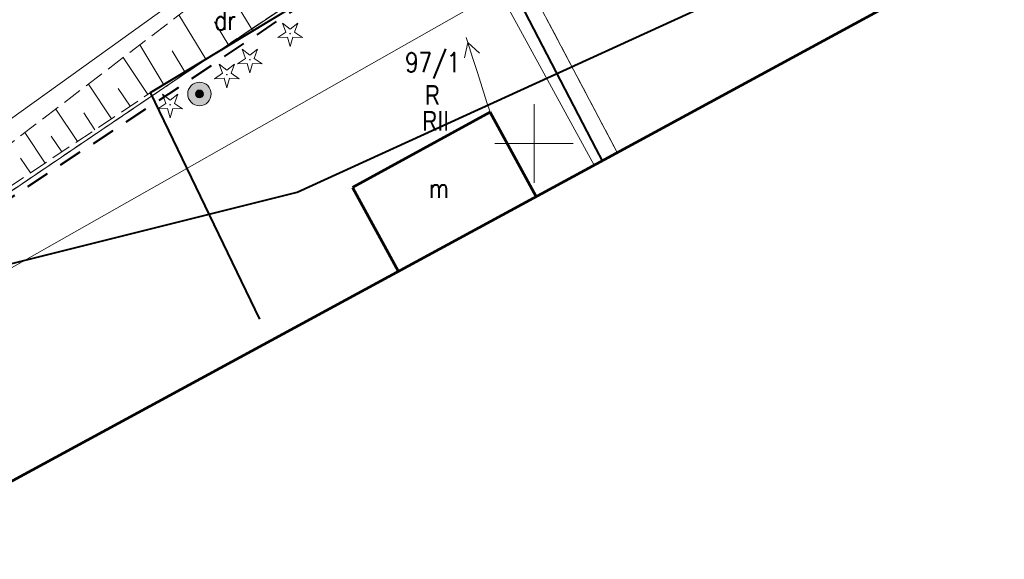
# Model space of a CAD drawing. Header units: metres. Extents: x 7437415 to 7437762, y 5556624 to 5556902.
# Tile 7 of 41: x 7437517 to 7437580, y 5556624 to 5556658. Entities that reach past the tile are written whole.
import ezdxf
from ezdxf.enums import TextEntityAlignment as Align

# ---------------------------------------------------------------- set-up
doc = ezdxf.new("R2010")
doc.units = ezdxf.units.M
doc.header["$MEASUREMENT"] = 0
for name, pattern in [('BUBZ01-500', [1.75, 1.25, -0.5]), ('EGBK02-500', [2, 1.5, -0.5]), ('EGBO02-500', [2.5, 1.5, -1]), ('EGBU01-500', [1, 0.5, -0.5])]:
    doc.linetypes.add(name, pattern=pattern)
doc.layers.get('0').update_dxf_attribs({"color": 250, "lineweight": 5})
for name, color, linetype, lineweight in [('203-Punkt załamania granicy działki nie stabilizowany', 7, 'Continuous', 5), ('BUBZ01', 250, 'Continuous', 5), ('BUBZ01_1', 250, 'Continuous', 5), ('EGBB01', 250, 'Continuous', 5), ('EGBD03', 250, 'Continuous', 5), ('EGBK02', 250, 'Continuous', 5), ('EGBO02', 250, 'Continuous', 5), ('EGBP04_03', 250, 'Continuous', 5), ('EGBU01', 250, 'Continuous', 5), ('KTOK05_01', 250, 'Continuous', 5), ('MPZP', 250, 'Continuous', 5), ('OBOP01_01', 250, 'Continuous', 5), ('przewód elektroenergetyczny niskiego napięcia (linia) - symbol', 7, 'Continuous', 5), ('SUPG_01', 250, 'Continuous', 5), ('SUUS13', 250, 'Continuous', 5), ('Warstwa 1', 250, 'Continuous', 5), ('Warstwa 3', 250, 'Continuous', 5)]:
    doc.layers.add(name, color=color, linetype=linetype, lineweight=lineweight)
doc.styles.get("Standard").update_dxf_attribs({"font": 'txt.shx', "width": 0.75})
doc.linetypes.add('KTOK05_01-500', pattern='A,3.75,[13,dgnlstyle-rozp_2015.shx,S=0.002778,R=0,X=0,Y=0],3.75', length=7.5)

# ---------------------------------------------------------------- blocks, each defined once
blk = doc.blocks.new('PE04')
at = {"color": 0, "linetype": 'Continuous', "lineweight": 13, "ltscale": 10}
for p, q in [((6.5, 0), (0, 0)), ((6.5, 0), (16.5, 0)), ((16.5, 0), (26.5, 0)), ((26.5, 0), (36.5, 0)), ((36.5, 0), (46.5, 0)), ((46.5, 0), (37.84, 5)), ((46.5, 0), (37.84, -5)), ((46.5, 0), (50, 0))]:
    blk.add_line(p, q, dxfattribs=at)
blk = doc.blocks.new('203')
at = {"layer": '203-Punkt załamania granicy działki nie stabilizowany', "linetype": 'Continuous', "lineweight": 13}
h = blk.add_hatch(color=96, dxfattribs=at)
edge = h.paths.add_edge_path()
edge.add_arc((0, 0), 0.45, 0, 360)
blk = doc.blocks.new('SUUS13')
at = {"layer": 'SUUS13', "linetype": 'Continuous', "lineweight": 13}
h = blk.add_hatch(color=8, dxfattribs=at)
edge = h.paths.add_edge_path()
edge.add_arc((0, 0), 0.75, 0, 360)
h = blk.add_hatch(color=8, dxfattribs=at)
edge = h.paths.add_edge_path()
edge.add_arc((0, 0), 0.25, 0, 360)
at = {"layer": 'SUUS13', "color": 250, "linetype": 'Continuous', "lineweight": 13}
for radius in [0.75, 0.25]:
    blk.add_circle((0, 0), radius, dxfattribs=at)
blk = doc.blocks.new('OBOP01_01')
at = {"layer": 'OBOP01_01', "linetype": 'Continuous', "lineweight": 13}
h = blk.add_hatch(color=96, dxfattribs=at)
edge = h.paths.add_edge_path()
edge.add_arc((0, 0), 0.05, 0, 360)
at = {"layer": 'OBOP01_01', "color": 96, "linetype": 'Continuous', "lineweight": 13, "flags": 128}
blk.add_lwpolyline([(0, -0.829), (-0.167, -0.23), (-0.788, -0.256), (-0.271, 0.088), (-0.487, 0.671), (0, 0.285), (0.487, 0.671), (0.271, 0.088), (0.788, -0.256), (0.167, -0.23), (0, -0.829)], close=True, dxfattribs=at)

msp = doc.modelspace()

# ---------------------------------------------------------------- linework, layer by layer
at = {"layer": 'BUBZ01', "color": 7, "linetype": 'BUBZ01-500', "lineweight": 13}
msp.add_line((7437509.175, 5556642.284), (7437525.588, 5556653.243), dxfattribs=at)
at = {"layer": 'BUBZ01', "color": 7, "linetype": 'BUBZ01-500', "lineweight": 13, "flags": 128}
msp.add_lwpolyline([(7437528.72, 5556672.47), (7437531.377, 5556661.223), (7437508.495, 5556643.769)], dxfattribs=at)
at = {"layer": 'BUBZ01_1', "color": 7, "linetype": 'Continuous', "lineweight": 13}
for p, q in [((7437530.191, 5556660.318), (7437532.092, 5556657.172)), ((7437527.391, 5556658.183), (7437529.095, 5556655.362)), ((7437529.662, 5556657.738), (7437530.562, 5556656.248)), ((7437524.889, 5556656.274), (7437526.417, 5556653.744)), ((7437526.948, 5556655.891), (7437527.756, 5556654.553)), ((7437523.833, 5556655.468), (7437525.402, 5556653.119)), ((7437521.628, 5556653.787), (7437523.1, 5556651.582)), ((7437523.521, 5556653.511), (7437524.282, 5556652.371)), ((7437519.542, 5556652.196), (7437520.923, 5556650.128)), ((7437521.329, 5556651.945), (7437522.043, 5556650.876)), ((7437517.576, 5556650.696), (7437518.87, 5556648.758)), ((7437519.258, 5556650.466), (7437519.928, 5556649.464)), ((7437517.31, 5556649.074), (7437517.937, 5556648.135))]:
    msp.add_line(p, q, dxfattribs=at)
at = {"layer": 'EGBB01', "color": 7, "linetype": 'Continuous', "lineweight": 53, "flags": 128}
for points in [[(7437547.2, 5556651.99), (7437538.44, 5556647.2)], [(7437550.127, 5556646.629), (7437547.2, 5556651.99)], [(7437538.44, 5556647.2), (7437541.354, 5556641.873)]]:
    msp.add_lwpolyline(points, dxfattribs=at)
at = {"layer": 'EGBD03', "color": 96, "linetype": 'Continuous', "lineweight": 13, "flags": 128}
for points in [[(7437546.14, 5556666.76), (7437555.292, 5556649.43)], [(7437507.829, 5556645.222), (7437533.16, 5556663.41)], [(7437527.09, 5556653.99), (7437535.25, 5556659.46)], [(7437513.31, 5556644.68), (7437527.09, 5556653.99)]]:
    msp.add_lwpolyline(points, dxfattribs=at)
at = {"layer": 'EGBK02', "color": 96, "linetype": 'EGBK02-500', "lineweight": 13, "flags": 128}
msp.add_lwpolyline([(7437546.14, 5556666.76), (7437555.292, 5556649.43)], dxfattribs=at)
at = {"layer": 'EGBO02', "color": 96, "linetype": 'EGBO02-500', "lineweight": 40, "flags": 128}
msp.add_lwpolyline([(7437509.408, 5556641.775), (7437527.366, 5556653.573), (7437535.53, 5556659.046), (7437540.808, 5556662.655), (7437546.047, 5556666.094), (7437546.417, 5556666.344), (7437547.687, 5556667.174), (7437556.491, 5556673.156), (7437559.221, 5556675.006), (7437566.622, 5556680.047), (7437572.551, 5556684.096), (7437578.927, 5556688.403), (7437581.512, 5556689.607), (7437586.468, 5556691.935), (7437596.734, 5556696.524), (7437608.998, 5556702.025), (7437613.531, 5556704.147), (7437646.901, 5556719.682), (7437664.231, 5556728.731), (7437679.981, 5556736.007), (7437721.816, 5556755.672), (7437743.341, 5556772.789), (7437751.664, 5556779.423)], dxfattribs=at)
at = {"layer": 'EGBU01', "color": 96, "linetype": 'EGBU01-500', "lineweight": 13, "flags": 128}
for points in [[(7437546.14, 5556666.76), (7437555.292, 5556649.43)], [(7437555.292, 5556649.43), (7437546.14, 5556666.76)], [(7437527.09, 5556653.99), (7437535.25, 5556659.46)], [(7437535.25, 5556659.46), (7437527.09, 5556653.99)], [(7437513.31, 5556644.68), (7437527.09, 5556653.99)], [(7437527.09, 5556653.99), (7437513.31, 5556644.68)]]:
    msp.add_lwpolyline(points, dxfattribs=at)
at = {"layer": 'KTOK05_01', "color": 7, "linetype": 'KTOK05_01-500', "lineweight": 40, "flags": 128}
for points in [[(7437544.59, 5556667.64), (7437553.94, 5556649.66), (7437554.329, 5556648.908)], [(7437532.54, 5556638.82), (7437525.588, 5556653.243), (7437534.77, 5556658.79)]]:
    msp.add_lwpolyline(points, dxfattribs=at)
at = {"layer": 'MPZP', "color": 212, "linetype": 'KTOK05_01-500', "lineweight": 40, "flags": 128}
msp.add_lwpolyline([(7437495.183, 5556636.991), (7437534.91, 5556646.91), (7437607.002, 5556679.825), (7437691.32, 5556724.349), (7437761.13, 5556762.033)], dxfattribs=at)
at = {"layer": 'SUPG_01', "color": 52, "linetype": 'Continuous', "lineweight": 13, "flags": 128}
for points in [[(7437619.69, 5556696.07), (7437619.33, 5556696.07), (7437605.899, 5556688.332), (7437599.734, 5556685.262), (7437589.523, 5556679.677), (7437568.76, 5556670.23), (7437547.783, 5556659.698), (7437510.677, 5556638.674)], [(7437547.783, 5556659.698), (7437553.822, 5556648.633)]]:
    msp.add_lwpolyline(points, dxfattribs=at)
at = {"layer": 'Warstwa 1', "color": 207, "linetype": 'Continuous', "lineweight": 53, "true_color": 0x6e1e6e, "flags": 128}
msp.add_lwpolyline([(7437466.384, 5556694.725), (7437479.253, 5556654.299), (7437507.556, 5556623.548), (7437507.556, 5556623.548), (7437761.553, 5556761.255), (7437724.258, 5556829.774), (7437466.384, 5556694.725)], close=True, dxfattribs=at)
at = {"layer": 'Warstwa 3', "color": 7, "linetype": 'Continuous', "lineweight": 0}
for p, q in [((7437550, 5556652.5), (7437550, 5556647.5)), ((7437547.5, 5556650), (7437552.5, 5556650))]:
    msp.add_line(p, q, dxfattribs=at)

# ---------------------------------------------------------------- block references
at = {"layer": 'EGBP04_03', "color": 96, "linetype": 'Continuous', "lineweight": 13, "xscale": 0.1, "yscale": 0.1, "zscale": 0.1}
msp.add_blockref('203', (7437527.09, 5556653.99), dxfattribs=at)
at = {"layer": 'OBOP01_01', "color": 96, "linetype": 'Continuous', "lineweight": 13}
for p in [(7437534.468, 5556656.998), (7437531.908, 5556655.332), (7437530.441, 5556654.383), (7437526.825, 5556652.467)]:
    msp.add_blockref('OBOP01_01', p, dxfattribs=at)
at = {"layer": 'przewód elektroenergetyczny niskiego napięcia (linia) - symbol', "color": 1, "linetype": 'Continuous', "lineweight": 13, "xscale": 0.09999999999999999, "yscale": 0.09999999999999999, "zscale": 0.09999999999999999, "rotation": 107.696}
msp.add_blockref('PE04', (7437547.2, 5556651.99), dxfattribs=at)
at = {"layer": 'SUUS13', "color": 7, "linetype": 'Continuous', "lineweight": 13}
msp.add_blockref('SUUS13', (7437528.695, 5556653.156), dxfattribs=at)

# ---------------------------------------------------------------- texts
at = {"layer": 'EGBB01', "color": 7, "linetype": 'Continuous', "lineweight": 30, "width": 0.8}
msp.add_text('m', height=1.25, dxfattribs=at).set_placement((7437543.936, 5556647.168), align=Align.MIDDLE_CENTER)
at = {"layer": 'EGBD03', "color": 96, "linetype": 'Continuous', "lineweight": 30, "width": 0.8}
msp.add_text('97/1', height=1.25, dxfattribs=at).set_placement((7437541.788, 5556654.545))
at = {"layer": 'EGBK02', "color": 96, "linetype": 'Continuous', "lineweight": 30, "insert": (7437542.881, 5556650.82), "char_height": 1.25, "attachment_point": 7, "line_spacing_factor": 0.6}
msp.add_mtext('\\FWORKING_1250;\\H1x;\\W0.8;RII', dxfattribs=at)
at = {"layer": 'EGBU01', "color": 96, "linetype": 'Continuous', "lineweight": 30, "width": 0.8}
msp.add_text('dr', height=1.25, dxfattribs=at).set_placement((7437529.64, 5556657.226))
at = {"layer": 'EGBU01', "color": 96, "linetype": 'Continuous', "lineweight": 30, "insert": (7437543.05, 5556652.469), "char_height": 1.25, "attachment_point": 7, "line_spacing_factor": 0.6}
msp.add_mtext('\\FWORKING_1250;\\H1x;\\W0.8;R', dxfattribs=at)

doc.saveas('drawing.dxf')
